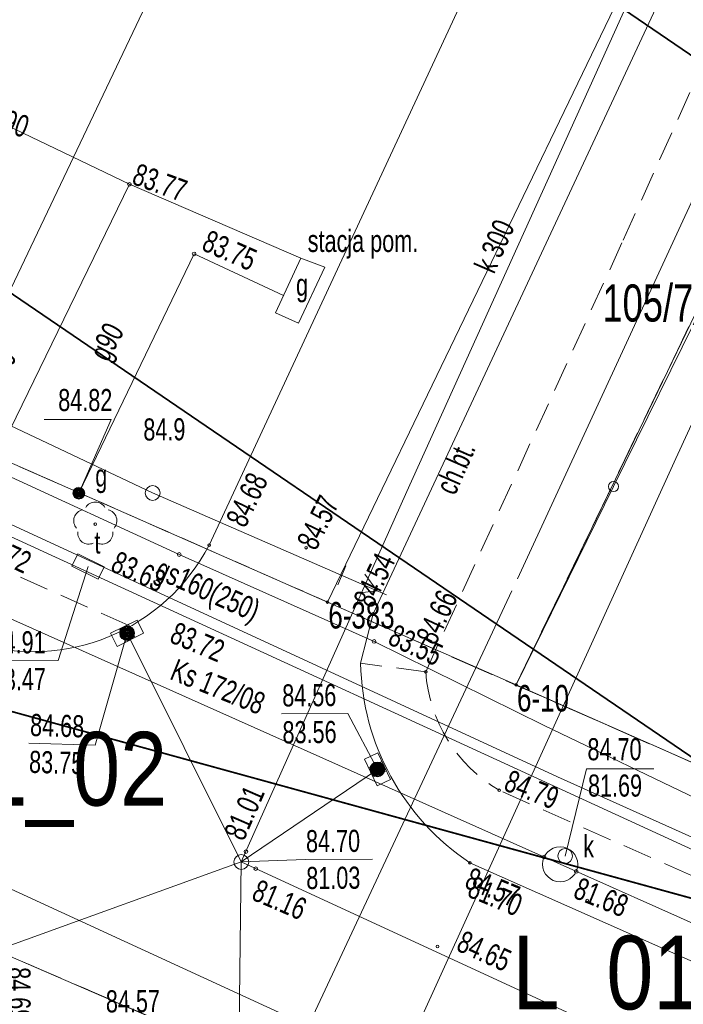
# Model space of a CAD drawing. Header units: metres. Extents: x -1013 to 1491576, y -5789570 to 1032.
# Tile 55 of 62: x 108 to 131, y -22 to 12. Entities that reach past the tile are written whole.
import ezdxf
from ezdxf.xclip import XClip

# ---------------------------------------------------------------- set-up
doc = ezdxf.new("R2010")
doc.units = ezdxf.units.M
doc.header["$MEASUREMENT"] = 0
doc.header["$XCLIPFRAME"] = 0
for name, pattern in [('2_KTCR02', [1.5, 1, -0.5]), ('GUK', [2, 1.5, -0.5]), ('GUZ', [1, 0.5, -0.5])]:
    doc.linetypes.add(name, pattern=pattern)
doc.layers.add('700-L Mapa 1_1000 dwg', color=7, linetype='Continuous')
for name, color, linetype, lineweight in [('703-L Płaszczyzny podejścia 2D3', 152, 'Continuous', 30), ('703-L Płaszczyzny podejścia 2D38', 171, 'Continuous', 35), ('704-L Płaszczyzny podejścia 3D38', 171, 'Continuous', 35), ('708-L Opisy_ numeracja obiektów85', 1, 'Continuous', 25), ('ex_02_DXF_MZ_5_Dzialki7', 9, 'Continuous', 18), ('ex_02_DXF_MZ_5_Kontury3', 9, 'Continuous', 18), ('ex_02_DXF_MZ_5_KTCR_D_L_17', 9, 'Continuous', 18), ('ex_02_DXF_MZ_5_KTCR_E_T_17', 9, 'Continuous', 18), ('ex_02_DXF_MZ_5_KTCR_L_17', 9, 'Continuous', 18), ('ex_02_DXF_MZ_5_KTKR_D_L_07', 9, 'Continuous', 18), ('ex_02_DXF_MZ_5_KTKR_L_07', 9, 'Continuous', 18), ('ex_02_DXF_MZ_5_KTOK_L_47', 9, 'Continuous', 18), ('ex_02_DXF_MZ_5_Numery_dzialek7', 9, 'Continuous', 18), ('ex_02_DXF_MZ_5_Numery_punktow7', 9, 'Continuous', 18), ('ex_02_DXF_MZ_5_OBOP_T_13', 9, 'Continuous', 18), ('ex_02_DXF_MZ_5_Punkty7', 9, 'Continuous', 18), ('ex_02_DXF_MZ_5_RTPW_T_07', 9, 'Continuous', 18), ('ex_02_DXF_MZ_5_RTPW_T_17', 9, 'Continuous', 18), ('ex_02_DXF_MZ_5_SUBK_L_034', 9, 'Continuous', 18), ('ex_02_DXF_MZ_5_SUOG_L_052', 9, 'Continuous', 18), ('ex_02_DXF_MZ_5_SUOW_L_05', 9, 'Continuous', 18), ('ex_02_DXF_MZ_5_SUPE_D_T_27', 9, 'Continuous', 18), ('ex_02_DXF_MZ_5_SUPG_E_T_27', 9, 'Continuous', 18), ('ex_02_DXF_MZ_5_SUPG_L_252', 9, 'Continuous', 18), ('ex_02_DXF_MZ_5_SUPG_L_352', 9, 'Continuous', 18), ('ex_02_DXF_MZ_5_SUPK_D_L_434', 9, 'Continuous', 18), ('ex_02_DXF_MZ_5_SUPK_E_T_434', 9, 'Continuous', 18), ('ex_02_DXF_MZ_5_SUPK_L_434', 9, 'Continuous', 18), ('ex_02_DXF_MZ_5_SUPP_E_T_434', 9, 'Continuous', 18), ('ex_02_DXF_MZ_5_SUPT_D_L_030', 9, 'Continuous', 18), ('ex_02_DXF_MZ_5_SUPW_D_L_05', 9, 'Continuous', 18), ('ex_02_DXF_MZ_5_SUPW_L_05', 9, 'Continuous', 18), ('ex_02_DXF_MZ_5_SUSM_D_T_37', 9, 'Continuous', 18), ('ex_02_DXF_MZ_5_SUTG_T_052', 9, 'Continuous', 18), ('ex_02_DXF_MZ_5_SUTK_T_034', 9, 'Continuous', 18), ('ex_02_DXF_MZ_5_SUTT_T_030', 9, 'Continuous', 18), ('ex_02_DXF_MZ_5_SUUG_E_T_17', 9, 'Continuous', 18), ('ex_02_DXF_MZ_5_SUUG_E_T_47', 9, 'Continuous', 18), ('ex_02_DXF_MZ_5_SUUG_L_27', 9, 'Continuous', 18), ('ex_02_DXF_MZ_5_SUUG_T_57', 9, 'Continuous', 18), ('ex_02_DXF_MZ_5_SUUK_D_T_234', 9, 'Continuous', 18), ('ex_02_DXF_MZ_5_SUUK_D_T_97', 9, 'Continuous', 18), ('ex_02_DXF_MZ_5_SUUK_E_T_934', 9, 'Continuous', 18), ('ex_02_DXF_MZ_5_SUUK_T_07', 9, 'Continuous', 18), ('ex_02_DXF_MZ_5_SUUK_T_234', 9, 'Continuous', 18), ('ex_02_DXF_MZ_5_SUUT_D_T_130', 9, 'Continuous', 18), ('ex_02_DXF_MZ_5_SUUT_E_T_930', 9, 'Continuous', 18), ('ex_02_DXF_MZ_5_Uzytki3', 9, 'Continuous', 18)]:
    doc.layers.add(name, color=color, linetype=linetype, lineweight=lineweight)
doc.styles.add('STYL_AUTOMATYCZNY_1', font='arial.ttf', dxfattribs={"width": 0.7})
doc.styles.add('STYL_AUTOMATYCZNY_3', font='ARIALN.TTF')
doc.dimstyles.new('STYL_AUTOMATYCZNY__1', dxfattribs={"dimtxt": 0.18, "dimasz": 0.912, "dimexe": 0.18, "dimexo": 0.0625, "dimgap": 0, "dimtad": 0, "dimtih": 1, "dimtoh": 1, "dimdec": 4, "dimzin": 0, "dimdsep": 46, "dimcen": 0.09, "dimadec": 0, "dimazin": 0, "dimtfac": 1, "dimtdec": 4, "dimtmove": 0, "dimatfit": 3, "dimldrblk": 'ARROWHEAD_7', "dimfxl": 1, "dimtolj": 1, "dimtzin": 0, "dimarcsym": 0})

# ---------------------------------------------------------------- blocks, each defined once
blk = doc.blocks.new('Rysunek_1_5', base_point=(-7447251.91, -5789835.327))
at = {"layer": 'ex_02_DXF_MZ_5_Dzialki7', "color": 9, "linetype": 'Continuous', "lineweight": 18}
for p, q in [((170.06, 98.813), (118.532, -7.999)), ((-42.33, 44.713), (161.19, -43.067)), ((118.532, -7.999), (16.017, 37.104)), ((140.379, 21.187), (124.933, -10.814)), ((124.933, -10.814), (118.532, -7.999)), ((124.933, -10.814), (178.884, -34.547))]:
    blk.add_line(p, q, dxfattribs=at)
at = {"layer": 'ex_02_DXF_MZ_5_Kontury3', "color": 9, "linetype": 'GUK', "lineweight": 18}
for p, q in [((124.93, -10.817), (152.02, 45.323)), ((104.44, -1.797), (124.93, -10.817)), ((178.884, -34.547), (124.93, -10.817)), ((102.61, -17.792), (161.192, -43.062))]:
    blk.add_line(p, q, dxfattribs=at)
at = {"layer": 'ex_02_DXF_MZ_5_KTCR_D_L_17', "color": 9, "linetype": '2_KTCR02', "lineweight": 18}
for p, q in [((128.567, 4.273), (132.782, 13.603)), ((121.87, -10.367), (128.567, 4.273))]:
    blk.add_line(p, q, dxfattribs=at)
at = {"layer": 'ex_02_DXF_MZ_5_KTCR_L_17', "color": 9, "linetype": '2_KTCR02', "lineweight": 18}
for p, q in [((111.77, -8.787), (9.37, 36.973)), ((121.87, -10.367), (119.66, -10.077)), ((177.5, -37.957), (124.36, -14.387))]:
    blk.add_line(p, q, dxfattribs=at)
blk.add_arc((126.939, -10.008), 5.082, 184.0472, 239.5012, dxfattribs=at)
at = {"layer": 'ex_02_DXF_MZ_5_KTKR_D_L_07', "color": 9, "linetype": 'Continuous', "lineweight": 18}
for p, q in [((114.52, -6.067), (125.03, 16.549)), ((130.765, 14.489), (120.09, -8.397))]:
    blk.add_line(p, q, dxfattribs=at)
at = {"layer": 'ex_02_DXF_MZ_5_KTKR_L_07', "color": 9, "linetype": 'Continuous', "lineweight": 18}
for p, q in [((120.09, -8.397), (119.66, -10.077)), ((176.3, -40.387), (123.37, -16.847))]:
    blk.add_line(p, q, dxfattribs=at)
for centre, radius, start, end in [((108.554, -2.958), 6.728, 252.5828, 332.4733), ((127.999, -9.909), 8.341, 181.1557, 236.2903)]:
    blk.add_arc(centre, radius, start, end, dxfattribs=at)
at = {"layer": 'ex_02_DXF_MZ_5_KTOK_L_47', "color": 9, "linetype": 'Continuous', "lineweight": 18}
for p, q in [((128.24, -4.083), (131.758, 3.079)), ((124.933, -10.814), (128.24, -4.083)), ((131.659, -13.773), (124.933, -10.814))]:
    blk.add_line(p, q, dxfattribs=at)
blk.add_circle((128.24, -4.083), 0.17, dxfattribs=at)
at = {"layer": 'ex_02_DXF_MZ_5_OBOP_T_13', "color": 9, "linetype": 'Continuous', "lineweight": 18}
blk.add_circle((110.66, -5.357), 0.045, dxfattribs=at)
for centre, start, end in [((110.66, -4.982), 30.1401, 149.8599), ((110.304, -5.241), 102.1445, 221.86), ((111.017, -5.241), 318.14, 77.8555), ((110.44, -5.66), 174.1482, 293.8542), ((110.881, -5.66), 246.1458, 5.8518)]:
    blk.add_arc(centre, 0.375, start, end, dxfattribs=at)
at = {"layer": 'ex_02_DXF_MZ_5_Punkty7', "color": 9, "linetype": 'Continuous', "lineweight": 18}
for centre in [(118.532, -7.999), (124.933, -10.814)]:
    blk.add_circle(centre, 0.045, dxfattribs=at)
at = {"layer": 'ex_02_DXF_MZ_5_RTPW_T_17', "color": 9, "linetype": 'Continuous', "lineweight": 18}
for centre in [(114.52, -6.067), (117.81, -6.157), (120.09, -8.397), (121.87, -10.367), (124.36, -14.387), (123.37, -16.847), (127.347, -18.124), (122.27, -19.687)]:
    blk.add_circle(centre, 0.045, dxfattribs=at)
at = {"layer": 'ex_02_DXF_MZ_5_SUBK_L_034', "color": 9, "linetype": 'Continuous', "lineweight": 18}
blk.add_circle((126.43, -16.897), 0.595, dxfattribs=at)
at = {"layer": 'ex_02_DXF_MZ_5_SUOG_L_052', "color": 9, "linetype": 'Continuous', "lineweight": 18}
blk.add_line((120.12, -9.337), (113.51, -6.387), dxfattribs=at)
at = {"layer": 'ex_02_DXF_MZ_5_SUOW_L_05', "color": 9, "linetype": 'Continuous', "lineweight": 18}
blk.add_line((118.11, -22.477), (104.34, -16.157), dxfattribs=at)
at = {"layer": 'ex_02_DXF_MZ_5_SUPE_D_T_27', "color": 9, "linetype": 'Continuous', "lineweight": 18}
for p, q in [((112.606, -4.3), (105.101, -0.742)), ((112.606, -4.3), (120.222, -7.616)), ((119.164, -6.774), (118.884, -7.416)), ((119.806, -7.053), (120.222, -7.616)), ((119.526, -7.695), (120.222, -7.616)), ((120.222, -7.616), (120.537, -7.753))]:
    blk.add_line(p, q, dxfattribs=at)
at = {"layer": 'ex_02_DXF_MZ_5_SUPG_L_252', "color": 9, "linetype": 'Continuous', "lineweight": 18}
for p, q in [((113.51, -6.387), (93.53, 2.793)), ((120.12, -9.337), (113.51, -6.387)), ((125.89, -12.187), (120.12, -9.337)), ((142.16, -20.027), (125.89, -12.187))]:
    blk.add_line(p, q, dxfattribs=at)
at = {"layer": 'ex_02_DXF_MZ_5_SUPG_L_352', "color": 9, "linetype": 'Continuous', "lineweight": 18}
for p, q in [((101.24, 11.253), (111.82, 6.173)), ((107.32, -3.067), (111.82, 6.173)), ((111.82, 6.173), (117.63, 3.663)), ((114.01, 3.813), (110.1, -4.307)), ((117.044, 2.402), (114.01, 3.813))]:
    blk.add_line(p, q, dxfattribs=at)
at = {"layer": 'ex_02_DXF_MZ_5_SUPK_D_L_434', "color": 9, "linetype": 'Continuous', "lineweight": 18}
for p, q in [((127.598, 9.836), (132.442, 20.651)), ((124.987, -7.214), (135.567, 15.743)), ((121.226, -4.25), (127.598, 9.836)), ((115.614, -16.82), (121.226, -4.25)), ((116.13, -26.117), (124.79, -7.625)), ((115.614, -16.82), (111.74, -9.057)), ((115.614, -16.82), (120.232, -13.678)), ((115.614, -16.82), (107.79, -19.637)), ((115.614, -16.82), (115.53, -22.827)), ((115.614, -16.82), (139.313, -27.745))]:
    blk.add_line(p, q, dxfattribs=at)
at = {"layer": 'ex_02_DXF_MZ_5_SUPK_L_434', "color": 9, "linetype": 'Continuous', "lineweight": 18}
for p, q in [((126.43, -16.897), (95.95, -3.287)), ((169.55, -36.097), (126.43, -16.897))]:
    blk.add_line(p, q, dxfattribs=at)
at = {"layer": 'ex_02_DXF_MZ_5_SUPT_D_L_030', "color": 9, "linetype": 'Continuous', "lineweight": 18}
for p, q in [((98.976, -15.877), (113.109, 13.795)), ((105.746, -4.419), (126.345, -13.935)), ((138.036, -19.673), (105.398, -4.681)), ((126.345, -13.935), (143.039, -21.448))]:
    blk.add_line(p, q, dxfattribs=at)
at = {"layer": 'ex_02_DXF_MZ_5_SUPW_D_L_05', "color": 9, "linetype": 'Continuous', "lineweight": 18}
for p, q in [((130.359, -3.125), (136.338, 9.958)), ((120.343, -25.138), (130.359, -3.125))]:
    blk.add_line(p, q, dxfattribs=at)
at = {"layer": 'ex_02_DXF_MZ_5_SUPW_L_05', "color": 9, "linetype": 'Continuous', "lineweight": 18}
blk.add_line((118.11, -22.477), (104.34, -16.157), dxfattribs=at)
at = {"layer": 'ex_02_DXF_MZ_5_SUSM_D_T_37', "color": 9, "linetype": 'Continuous', "lineweight": 18}
blk.add_circle((112.606, -4.3), 0.25, dxfattribs=at)
at = {"layer": 'ex_02_DXF_MZ_5_SUTG_T_052', "color": 9, "linetype": 'Continuous', "lineweight": 18}
for p in [(108.924, -1.812), (110.1, -4.307)]:
    blk.add_line(p, (111.204, -1.812), dxfattribs=at)
for centre in [(111.82, 6.173), (114.01, 3.813), (113.51, -6.387), (120.12, -9.337)]:
    blk.add_circle(centre, 0.0625, dxfattribs=at)
at = {"layer": 'ex_02_DXF_MZ_5_SUTK_T_034', "color": 9, "linetype": 'Continuous', "lineweight": 18}
for p, q in [((111.74, -9.057), (110.656, -12.855)), ((116.976, -11.794), (119.229, -11.778)), ((120.232, -13.678), (119.229, -11.778)), ((108.404, -12.792), (110.656, -12.855)), ((126.6, -16.617), (127.326, -13.66)), ((127.326, -13.66), (129.606, -13.66)), ((115.614, -16.82), (117.782, -16.739)), ((117.782, -16.739), (120.062, -16.723))]:
    blk.add_line(p, q, dxfattribs=at)
for centre in [(115.771, -16.469), (125.887, -16.654), (116.106, -17.047), (126.974, -17.139)]:
    blk.add_circle(centre, 0.0625, dxfattribs=at)
at = {"layer": 'ex_02_DXF_MZ_5_SUTT_T_030', "color": 9, "linetype": 'Continuous', "lineweight": 18}
for p in [(110.413, -6.796), (107.116, -10)]:
    blk.add_line(p, (109.396, -9.984), dxfattribs=at)
at = {"layer": 'ex_02_DXF_MZ_5_SUUG_L_27', "color": 9, "linetype": 'Continuous', "lineweight": 18}
for p, q in [((116.77, 1.813), (117.63, 3.663)), ((118.45, 3.363), (117.55, 1.463)), ((117.63, 3.663), (118.45, 3.363)), ((117.55, 1.463), (116.77, 1.813))]:
    blk.add_line(p, q, dxfattribs=at)
at = {"layer": 'ex_02_DXF_MZ_5_SUUG_T_57', "color": 9, "linetype": 'Continuous', "lineweight": 18}
for radius in [0.2, 0.175, 0.15, 0.125, 0.1, 0.075, 0.05, 0.025, 0.00715]:
    blk.add_circle((110.1, -4.307), radius, dxfattribs=at)
at = {"layer": 'ex_02_DXF_MZ_5_SUUK_D_T_234', "color": 9, "linetype": 'Continuous', "lineweight": 18}
blk.add_circle((115.614, -16.82), 0.25, dxfattribs=at)
at = {"layer": 'ex_02_DXF_MZ_5_SUUK_D_T_97', "color": 9, "linetype": 'Continuous', "lineweight": 18}
for centre, radius in [((111.74, -9.057), 0.25), ((111.74, -9.057), 0.225), ((111.74, -9.057), 0.2), ((111.74, -9.057), 0.175), ((111.74, -9.057), 0.15), ((111.74, -9.057), 0.125), ((111.74, -9.057), 0.1), ((111.74, -9.057), 0.075), ((111.74, -9.057), 0.05), ((111.74, -9.057), 0.025), ((111.74, -9.057), 0.00715), ((120.232, -13.678), 0.25), ((120.232, -13.678), 0.225), ((120.232, -13.678), 0.2), ((120.232, -13.678), 0.175), ((120.232, -13.678), 0.15), ((120.232, -13.678), 0.125), ((120.232, -13.678), 0.1), ((120.232, -13.678), 0.075), ((120.232, -13.678), 0.05), ((120.232, -13.678), 0.025), ((120.232, -13.678), 0.00715)]:
    blk.add_circle(centre, radius, dxfattribs=at)
at = {"layer": 'ex_02_DXF_MZ_5_SUUK_T_07', "color": 9, "linetype": 'Continuous', "lineweight": 18}
for p, q in [((111.181, -9.057), (112.076, -8.61)), ((112.076, -8.61), (112.299, -9.057)), ((111.472, -8.912), (111.696, -9.359)), ((111.785, -8.755), (112.009, -9.202)), ((111.405, -9.504), (111.181, -9.057)), ((112.299, -9.057), (111.405, -9.504)), ((119.793, -13.332), (120.245, -13.119)), ((120.22, -14.237), (119.793, -13.332)), ((120.245, -13.119), (120.672, -14.023)), ((120.384, -13.413), (119.932, -13.626)), ((120.533, -13.729), (120.081, -13.943)), ((120.672, -14.023), (120.22, -14.237))]:
    blk.add_line(p, q, dxfattribs=at)
at = {"layer": 'ex_02_DXF_MZ_5_SUUK_T_234', "color": 9, "linetype": 'Continuous', "lineweight": 18}
blk.add_circle((126.6, -16.617), 0.25, dxfattribs=at)
at = {"layer": 'ex_02_DXF_MZ_5_SUUT_D_T_130', "color": 9, "linetype": 'Continuous', "lineweight": 18}
for p, q in [((110.067, -6.366), (109.862, -6.785)), ((110.965, -6.807), (110.067, -6.366)), ((109.862, -6.785), (110.759, -7.226)), ((110.759, -7.226), (110.965, -6.807))]:
    blk.add_line(p, q, dxfattribs=at)
at = {"layer": 'ex_02_DXF_MZ_5_Uzytki3', "color": 9, "linetype": 'GUZ', "lineweight": 18}
for p, q in [((124.933, -10.814), (152.02, 45.321)), ((104.438, -1.798), (124.933, -10.814)), ((124.933, -10.814), (178.884, -34.547)), ((102.61, -17.792), (161.192, -43.062))]:
    blk.add_line(p, q, dxfattribs=at)
at = {"layer": 'ex_02_DXF_MZ_5_KTCR_E_T_17', "color": 9, "linetype": 'Continuous', "lineweight": 18, "insert": (122.522, -4.266), "char_height": 0.75, "attachment_point": 4, "rotation": 66.2505, "style": 'STYL_AUTOMATYCZNY_1'}
blk.add_mtext('\\A1;{\\pql;\\fArial|b0|i0|c238|p0;\\W0.700000;ch.bt.}', dxfattribs=at)
at = {"layer": 'ex_02_DXF_MZ_5_Numery_dzialek7', "color": 9, "linetype": 'Continuous', "lineweight": 18, "insert": (127.863, 2.137), "char_height": 1.26, "attachment_point": 4, "style": 'STYL_AUTOMATYCZNY_1'}
blk.add_mtext('\\A1;{\\pql;\\fArial|b0|i0|c238|p0;\\W0.700000;105/7}', dxfattribs=at)
at = {"layer": 'ex_02_DXF_MZ_5_Numery_punktow7', "color": 9, "linetype": 'Continuous', "lineweight": 18, "char_height": 0.9, "attachment_point": 1, "style": 'STYL_AUTOMATYCZNY_1'}
for s, insert in [('\\A1;{\\pql;\\fArial|b0|i0|c238|p0;\\W0.700000;6-383}', (118.565, -7.999)), ('\\A1;{\\pql;\\fArial|b0|i0|c238|p0;\\W0.700000;6-10}', (124.966, -10.814))]:
    blk.add_mtext(s, dxfattribs=dict(at, insert=insert))
at = {"layer": 'ex_02_DXF_MZ_5_RTPW_T_07', "color": 9, "linetype": 'Continuous', "lineweight": 18, "insert": (112.288, -1.772), "char_height": 0.75, "attachment_point": 1, "rotation": 0.403, "style": 'STYL_AUTOMATYCZNY_1'}
blk.add_mtext('\\A1;{\\pql;\\fArial|b0|i0|c238|p0;\\W0.700000;84.9}', dxfattribs=at)
at = {"layer": 'ex_02_DXF_MZ_5_RTPW_T_17', "color": 9, "linetype": 'Continuous', "lineweight": 18, "char_height": 0.75, "style": 'STYL_AUTOMATYCZNY_1'}
for s, insert, attachment_point, rotation in [('\\A1;{\\pql;\\fArial|b0|i0|c238|p0;\\W0.700000;84.68}', (115.067, -5.193), 1, 64.359), ('\\A1;{\\pql;\\fArial|b0|i0|c238|p0;\\W0.700000;84.57}', (117.81, -6.124), 4, 63.6936), ('\\A1;{\\pql;\\fArial|b0|i0|c238|p0;\\W0.700000;84.54}', (120.075, -8.247), 7, 64.4512), ('\\A1;{\\pql;\\fArial|b0|i0|c238|p0;\\W0.700000;84.66}', (122.207, -9.507), 7, 64.9538), ('\\A1;{\\pql;\\fArial|b0|i0|c238|p0;\\W0.700000;84.79}', (124.473, -14.379), 7, 338.2861), ('\\A1;{\\pql;\\fArial|b0|i0|c238|p0;\\W0.700000;84.57}', (123.434, -16.98), 1, 337.4926), ('\\A1;{\\pql;\\fArial|b0|i0|c238|p0;\\W0.700000;84.65}', (122.861, -19.813), 7, 335.7941), ('\\A1;{\\pql;\\fArial|b0|i0|c238|p0;\\W0.700000;84.69}', (107.702, -20.39), 7, 270.1758)]:
    blk.add_mtext(s, dxfattribs=dict(at, insert=insert, attachment_point=attachment_point, rotation=rotation))
at = {"layer": 'ex_02_DXF_MZ_5_SUPG_E_T_27', "color": 9, "linetype": 'Continuous', "lineweight": 18, "char_height": 0.75, "attachment_point": 7, "style": 'STYL_AUTOMATYCZNY_1'}
for s, insert, rotation in [('\\A1;{\\pql;\\fArial|b0|i0|c238|p0;\\W0.700000;g90}', (107.004, 7.942), 340.0675), ('\\A1;{\\pql;\\fArial|b0|i0|c238|p0;\\W0.700000;g90}', (111.285, 0.01), 61.8763), ('\\A1;{\\pql;\\fArial|b0|i0|c238|p0;\\W0.700000;g50}', (107.686, -0.878), 64.4959), ('\\A1;{\\pql;\\fArial|b0|i0|c238|p0;\\W0.700000;gs160(250)}', (112.54, -7.365), 335.8264)]:
    blk.add_mtext(s, dxfattribs=dict(at, insert=insert, rotation=rotation))
at = {"layer": 'ex_02_DXF_MZ_5_SUPK_E_T_434', "color": 9, "linetype": 'Continuous', "lineweight": 18, "insert": (123.85, 3.25), "char_height": 0.75, "attachment_point": 4, "rotation": 66.5231, "style": 'STYL_AUTOMATYCZNY_1'}
blk.add_mtext('\\A1;{\\pql;\\fArial|b0|i0|c238|p0;\\W0.700000;k 300}', dxfattribs=at)
at = {"layer": 'ex_02_DXF_MZ_5_SUPP_E_T_434', "color": 9, "linetype": 'Continuous', "lineweight": 18, "insert": (113.146, -10.613), "char_height": 0.75, "attachment_point": 7, "rotation": 338.1172, "style": 'STYL_AUTOMATYCZNY_1'}
blk.add_mtext('\\A1;{\\pql;\\fArial|b0|i0|c238|p0;\\W0.700000;Ks 172/08}', dxfattribs=at)
at = {"layer": 'ex_02_DXF_MZ_5_SUTG_T_052', "color": 9, "linetype": 'Continuous', "lineweight": 18, "char_height": 0.75, "attachment_point": 7, "style": 'STYL_AUTOMATYCZNY_1'}
for s, insert, rotation in [('\\A1;{\\pql;\\fArial|b0|i0|c238|p0;\\W0.700000;83.77}', (111.859, 6.191), 339.8335), ('\\A1;{\\pql;\\fArial|b0|i0|c238|p0;\\W0.700000;83.75}', (114.224, 3.952), 336.1247), ('\\A1;{\\pql;\\fArial|b0|i0|c238|p0;\\W0.700000;83.63}', (111.131, -6.937), 335.556), ('\\A1;{\\pql;\\fArial|b0|i0|c238|p0;\\W0.700000;83.55}', (120.537, -9.416), 334.754)]:
    blk.add_mtext(s, dxfattribs=dict(at, insert=insert, rotation=rotation))
at = {"layer": 'ex_02_DXF_MZ_5_SUTG_T_052', "color": 9, "linetype": 'Continuous', "lineweight": 18, "insert": (109.402, -1.532), "char_height": 0.75, "attachment_point": 7, "style": 'STYL_AUTOMATYCZNY_1'}
blk.add_mtext('\\A1;{\\pql;\\fArial|b0|i0|c238|p0;\\W0.700000;84.82}', dxfattribs=at)
at = {"layer": 'ex_02_DXF_MZ_5_SUTK_T_034', "color": 9, "linetype": 'Continuous', "lineweight": 18, "char_height": 0.75, "style": 'STYL_AUTOMATYCZNY_1'}
for s, insert, attachment_point, rotation in [('\\A1;{\\pql;\\fArial|b0|i0|c238|p0;\\W0.700000;84.56}', (116.999, -10.794), 1, 0.405), ('\\A1;{\\pql;\\fArial|b0|i0|c238|p0;\\W0.700000;84.68}', (108.462, -11.793), 1, 358.403), ('\\A1;{\\pql;\\fArial|b0|i0|c238|p0;\\W0.700000;83.56}', (117.008, -12.044), 1, 0.405), ('\\A1;{\\pql;\\fArial|b0|i0|c238|p0;\\W0.700000;83.75}', (108.427, -13.043), 1, 358.403), ('\\A1;{\\pql;\\fArial|b0|i0|c238|p0;\\W0.700000;81.01}', (115.702, -16.146), 7, 66.447), ('\\A1;{\\pql;\\fArial|b0|i0|c238|p0;\\W0.700000;84.70}', (117.805, -15.739), 1, 0.405), ('\\A1;{\\pql;\\fArial|b0|i0|c238|p0;\\W0.700000;81.03}', (117.814, -16.989), 1, 0.405), ('\\A1;{\\pql;\\fArial|b0|i0|c238|p0;\\W0.700000;81.70}', (123.526, -17.282), 1, 337.4204), ('\\A1;{\\pql;\\fArial|b0|i0|c238|p0;\\W0.700000;81.68}', (127.115, -17.32), 1, 337.9408), ('\\A1;{\\pql;\\fArial|b0|i0|c238|p0;\\W0.700000;81.16}', (116.221, -17.389), 1, 336.6022), ('\\A1;{\\pql;\\fArial|b0|i0|c238|p0;\\W0.700000;84.57}', (111.016, -21.175), 1, 0.403)]:
    blk.add_mtext(s, dxfattribs=dict(at, insert=insert, attachment_point=attachment_point, rotation=rotation))
for s, insert, attachment_point in [('\\A1;{\\pql;\\fArial|b0|i0|c238|p0;\\W0.700000;84.70}', (127.356, -13.379), 7), ('\\A1;{\\pql;\\fArial|b0|i0|c238|p0;\\W0.700000;81.69}', (127.374, -13.851), 1)]:
    blk.add_mtext(s, dxfattribs=dict(at, insert=insert, attachment_point=attachment_point))
at = {"layer": 'ex_02_DXF_MZ_5_SUTT_T_030', "color": 9, "linetype": 'Continuous', "lineweight": 18, "char_height": 0.75, "style": 'STYL_AUTOMATYCZNY_1'}
for s, insert, attachment_point, rotation in [('\\A1;{\\pql;\\fArial|b0|i0|c238|p0;\\W0.700000;83.72}', (106.582, -6.28), 7, 334.8427), ('\\A1;{\\pql;\\fArial|b0|i0|c238|p0;\\W0.700000;84.91}', (107.139, -8.999), 1, 0.403), ('\\A1;{\\pql;\\fArial|b0|i0|c238|p0;\\W0.700000;83.72}', (113.135, -9.355), 7, 337.2028), ('\\A1;{\\pql;\\fArial|b0|i0|c238|p0;\\W0.700000;83.47}', (107.147, -10.249), 1, 0.403)]:
    blk.add_mtext(s, dxfattribs=dict(at, insert=insert, attachment_point=attachment_point, rotation=rotation))
at = {"layer": 'ex_02_DXF_MZ_5_SUUG_E_T_17', "color": 9, "linetype": 'Continuous', "lineweight": 18, "char_height": 0.75, "attachment_point": 7, "style": 'STYL_AUTOMATYCZNY_1'}
for s, insert in [('\\A1;{\\pql;\\fArial|b0|i0|c238|p0;\\W0.700000;stacja pom.}', (117.866, 3.651)), ('\\A1;{\\pql;\\fArial|b0|i0|c238|p0;\\W0.700000;g}', (117.471, 2.164))]:
    blk.add_mtext(s, dxfattribs=dict(at, insert=insert))
at = {"layer": 'ex_02_DXF_MZ_5_SUUG_E_T_47', "color": 9, "linetype": 'Continuous', "lineweight": 18, "insert": (110.659, -4.309), "char_height": 0.75, "attachment_point": 7, "style": 'STYL_AUTOMATYCZNY_1'}
blk.add_mtext('\\A1;{\\pql;\\fArial|b0|i0|c238|p0;\\W0.700000;g}', dxfattribs=at)
at = {"layer": 'ex_02_DXF_MZ_5_SUUK_E_T_934', "color": 9, "linetype": 'Continuous', "lineweight": 18, "insert": (127.212, -16.664), "char_height": 0.75, "attachment_point": 7, "style": 'STYL_AUTOMATYCZNY_1'}
blk.add_mtext('\\A1;{\\pql;\\fArial|b0|i0|c238|p0;\\W0.700000;k}', dxfattribs=at)
at = {"layer": 'ex_02_DXF_MZ_5_SUUT_E_T_930', "color": 9, "linetype": 'Continuous', "lineweight": 18, "insert": (110.633, -5.605), "char_height": 0.75, "attachment_point": 1, "style": 'STYL_AUTOMATYCZNY_1'}
blk.add_mtext('\\A1;{\\pql;\\fArial|b0|i0|c238|p0;\\W0.700000;t}', dxfattribs=at)
blk = doc.blocks.new('ARROWHEAD_7')
at = {"color": 0, "linetype": 'Continuous', "lineweight": 0}
for p, q in [((0, 0), (-1, 0)), ((-0.25, 0), (0.25, 0)), ((0, -0.25), (0, 0.25))]:
    blk.add_line(p, q, dxfattribs=at)
blk.add_circle((0, 0), 0.25, dxfattribs=at)

msp = doc.modelspace()

# ---------------------------------------------------------------- linework, layer by layer
at = {"layer": '703-L Płaszczyzny podejścia 2D3', "color": 152, "linetype": 'Continuous', "lineweight": 30}
msp.add_circle((8.227, 10.355), 1021.659, dxfattribs=at)
at = {"layer": '703-L Płaszczyzny podejścia 2D38', "color": 171, "linetype": 'Continuous', "lineweight": 35}
msp.add_line((25.649, 10.872), (404.936, -93.376), dxfattribs=at)
at = {"layer": '704-L Płaszczyzny podejścia 3D38', "color": 171, "linetype": 'Continuous', "lineweight": 35, "flags": 128}
for points in [[(49.957, 65.728), (201.155, -37.366)], [(259.656, -53.445), (201.155, -37.366), (49.957, 65.728)], [(41.854, 47.443), (142.653, -21.286)], [(201.155, -37.366), (142.653, -21.286), (41.854, 47.443)], [(142.653, -21.286), (84.151, -5.207), (33.752, 29.158)], [(84.151, -5.207), (142.653, -21.286)]]:
    msp.add_lwpolyline(points, dxfattribs=at)

# ---------------------------------------------------------------- block references
at = {"layer": '700-L Mapa 1_1000 dwg', "color": 52, "linetype": 'Continuous', "lineweight": 25}
ref = msp.add_blockref('Rysunek_1_5', (-7447251.91, -5789835.327), dxfattribs=at)
XClip(ref).set_block_clipping_path([(-454.4097296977, -337.82710067), (350.5902703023, 167.17289933)])

# ---------------------------------------------------------------- texts
at = {"layer": '708-L Opisy_ numeracja obiektów85', "color": 1, "linetype": 'Continuous', "lineweight": 25, "char_height": 2.5, "attachment_point": 7, "style": 'STYL_AUTOMATYCZNY_3'}
for s, insert in [('\\A1;{\\pql;\\fArial Narrow|b0|i0|c238|p0;\\W1.000000;L_02}', (106.725, -15.629)), ('\\A1;{\\pql;\\fArial Narrow|b0|i0|c238|p0;\\W1.000000;L_01}', (124.812, -22.543))]:
    msp.add_mtext(s, dxfattribs=dict(at, insert=insert))

# ---------------------------------------------------------------- leaders
at = {"layer": '708-L Opisy_ numeracja obiektów85', "color": 1, "linetype": 'Continuous', "lineweight": 25, "annotation_type": 0, "has_hookline": 1, "hookline_direction": 0, "text_width": 6.019}
msp.add_leader([(102.997, -17.319), (103.584, -15.629), (106.005, -15.997)], dimstyle='STYL_AUTOMATYCZNY__1', dxfattribs=at)

doc.saveas('drawing.dxf')
